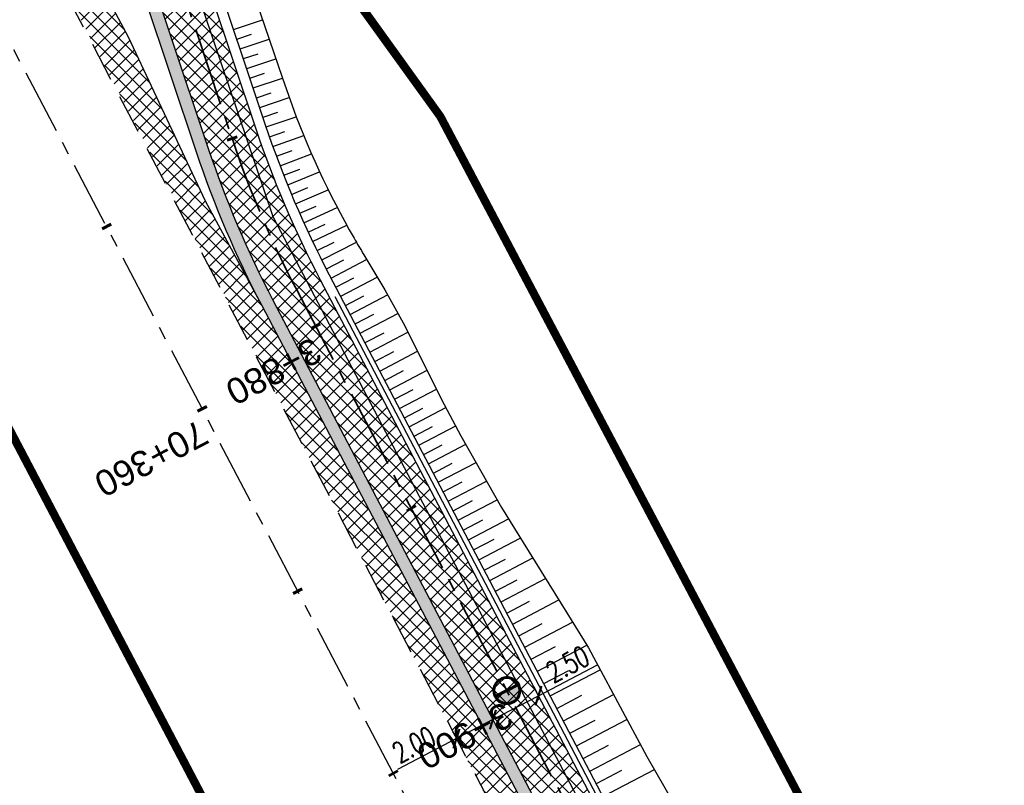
# Model space of a CAD drawing. Header units: metres. Extents: x 7529682 to 7533751, y 5721195 to 5727842.
# Tile 25 of 210: x 7531506 to 7531554, y 5724347 to 5724384. Entities that reach past the tile are written whole.
import ezdxf

# ---------------------------------------------------------------- set-up
doc = ezdxf.new("R2010")
doc.units = ezdxf.units.M
doc.header["$PDMODE"] = 1
doc.header["$PDSIZE"] = 0.3
for name, pattern in [('817-dzialki-09-05-04$0$HIDDEN', [0.375, 0.25, -0.125]), ('ACAD_ISO05W100', [33, 24, -3, 0, -3, 0, -3]), ('CENTER', [50.8, 31.75, -6.35, 6.35, -6.35]), ('CENTER2', [28.575, 19.05, -3.175, 3.175, -3.175]), ('HIDDEN', [9.525, 6.35, -3.175])]:
    doc.linetypes.add(name, pattern=pattern)
for name, color, linetype in [('C-DROGI-SYTUACJA', 7, 'Continuous'), ('C-DROGI-SYTUACJA-ETYKIETY', 7, 'Continuous'), ('D-hatch-pobocza', 131, 'Continuous'), ('D-pobocza', 60, 'Continuous'), ('D-skarpa', 2, 'Continuous'), ('D-skarpa-kreskowanie', 2, 'Continuous'), ('D-wymiary', 1, 'Continuous')]:
    doc.layers.add(name, color=color, linetype=linetype)
for name, color, linetype, lineweight, true_color in [('D-bariery', 7, 'FENCELINE2', 30, 0xff0f0f), ('D-ewidencja-numery', 7, 'Continuous', 50, 0x40ff00), ('D-hatch-ciag-pieszo-rowerowy', 7, 'Continuous', 13, 0xff9f80), ('D-LR-etap-III', 7, '817-dzialki-09-05-04$0$HIDDEN', 50, 0x00008f), ('D-ścieki', 7, 'Continuous', 30, 0x0544ff)]:
    doc.layers.add(name, color=color, linetype=linetype, lineweight=lineweight, true_color=true_color)
for name, color, linetype, lineweight in [('D-krawędzie', 3, 'Continuous', 30), ('D-obrzeża', 2, 'Continuous', 30), ('D-oś', 10, 'CENTER', 30), ('D-pas-drogowy', 7, 'ACAD_ISO05W100', 50), ('Sieci-KD-proj', 4, 'KANDESZCZ_X2', 30)]:
    doc.layers.add(name, color=color, linetype=linetype, lineweight=lineweight)
doc.layers.add('poprzeczki', color=7, linetype='Continuous', true_color=0x0000c7)
doc.styles.add('DIMTEXT', font='simplex.shx', dxfattribs={"width": 0.7})
doc.styles.get("Standard").update_dxf_attribs({"font": 'arial.ttf'})
doc.linetypes.add('FENCELINE2', pattern='A,6.35,-2.54,[132,ltypeshp.shx,S=2.54,R=0,X=-2.54,Y=0],-2.54,25.4', length=36.83)
doc.linetypes.add('KANDESZCZ_X2', pattern='A,4.366477,-0.326302,["kd",DIMTEXT,S=1.28,R=0,X=0,Y=-0.405864],-2.036296,4.465198', length=11.194273)
doc.dimstyles.new('500', dxfattribs={"dimtxt": 1, "dimasz": 0.7, "dimexe": 0.2, "dimexo": 0.5, "dimgap": 0.2, "dimtad": 1, "dimrnd": 0.005, "dimzin": 0, "dimdsep": 46, "dimtxsty": 'DIMTEXT', "dimblk": 'ARCHTICK', "dimcen": 0, "dimclrd": 256, "dimclre": 256, "dimclrt": 2, "dimadec": 5, "dimazin": 0, "dimtfac": 1, "dimtofl": 0, "dimtmove": 0, "dimatfit": 3, "dimfxl": 1, "dimtolj": 1, "dimtzin": 0, "dimlwd": -1, "dimlwe": -1, "dimarcsym": 0})
pattern_1 = [(45, (0, 0), (-0.33675960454, 0.33675960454), []), (135, (0, 0), (-0.33675960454, -0.33675960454), [])]

# ---------------------------------------------------------------- blocks, each defined once
blk = doc.blocks.new('AeccTickLine')
at = {"color": 0, "linetype": 'ByBlock', "lineweight": -2}
blk.add_line((0, 1), (0, -1), dxfattribs=at)
blk = doc.blocks.new('_ArchTick')
at = {"color": 0, "linetype": 'ByBlock', "const_width": 0.15}
blk.add_lwpolyline([(-0.5, -0.5), (0.5, 0.5)], dxfattribs=at)
blk = doc.blocks.new('*D86')
at = {"layer": 'D-wymiary', "transparency": 16777216}
for p, q in [((7531528.869, 5724350.093), (7531527.098, 5724349.164)), ((7531529.102, 5724349.65), (7531528.962, 5724349.916)), ((7531526.866, 5724349.607), (7531527.005, 5724349.341)), ((7531527.098, 5724349.164), (7531524.234, 5724347.663))]:
    blk.add_line(p, q, dxfattribs=at)
at = {"layer": 'Defpoints', "color": 0, "transparency": 16777216}
for p in [(7531528.869, 5724350.093), (7531527.098, 5724349.164), (7531527.098, 5724349.164)]:
    blk.add_point(p, dxfattribs=at)
at = {"layer": 'D-wymiary', "transparency": 16777216, "xscale": 0.6999999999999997, "yscale": 0.6999999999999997, "zscale": 0.6999999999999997}
for p, rotation in [((7531528.869, 5724350.093), 27.6662556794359), ((7531527.098, 5724349.164), 207.6662556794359)]:
    blk.add_blockref('_ArchTick', p, dxfattribs=dict(at, rotation=rotation))
at = {"layer": 'D-wymiary', "color": 2, "transparency": 16777216, "insert": (7531525.031, 5724348.871), "char_height": 1, "attachment_point": 5, "rotation": 27.6663, "style": 'DIMTEXT'}
blk.add_mtext('\\A1;2.00', dxfattribs=at)
blk = doc.blocks.new('*D94')
at = {"layer": 'D-wymiary', "linetype": 'ByBlock', "transparency": 16777216}
for p, q in [((7531531.082, 5724351.253), (7531533.946, 5724352.754)), ((7531530.85, 5724351.696), (7531530.989, 5724351.43)), ((7531528.869, 5724350.093), (7531531.082, 5724351.253)), ((7531528.637, 5724350.536), (7531528.777, 5724350.27))]:
    blk.add_line(p, q, dxfattribs=at)
at = {"layer": 'Defpoints', "color": 0, "linetype": 'ByBlock', "transparency": 16777216}
for p in [(7531531.082, 5724351.253), (7531531.082, 5724351.253), (7531528.869, 5724350.093)]:
    blk.add_point(p, dxfattribs=at)
at = {"layer": 'D-wymiary', "linetype": 'ByBlock', "transparency": 16777216, "xscale": 0.6999999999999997, "yscale": 0.6999999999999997, "zscale": 0.6999999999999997}
for p, rotation in [((7531531.082, 5724351.253), 27.66625576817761), ((7531528.869, 5724350.093), 207.6662557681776)]:
    blk.add_blockref('_ArchTick', p, dxfattribs=dict(at, rotation=rotation))
at = {"layer": 'D-wymiary', "color": 2, "linetype": 'ByBlock', "transparency": 16777216, "insert": (7531532.499, 5724352.786), "char_height": 1, "attachment_point": 5, "rotation": 27.6663, "style": 'DIMTEXT'}
blk.add_mtext('\\A1;2.50', dxfattribs=at)
blk = doc.blocks.new('kilometraz')
at = {"linetype": 'ByBlock', "lineweight": -2}
blk.add_hatch(color=0, dxfattribs=at).paths.add_polyline_path([(0, -0.28125, 0.41421356), (0.28125, 0, 0.41421356), (0, 0.28125)])
at = {"color": 0, "linetype": 'ByBlock', "lineweight": -2}
blk.add_line((0, 0.28125), (0, -0.28125), dxfattribs=at)
blk.add_circle((0, 0), 0.28125, dxfattribs=at)

msp = doc.modelspace()

# ---------------------------------------------------------------- hatches: boundary and pattern name
at = {"layer": 'D-hatch-ciag-pieszo-rowerowy'}
h = msp.add_hatch(dxfattribs=at)
h.set_pattern_fill('ANSI37', color=256, scale=0.15, style=0)
h.set_pattern_definition(pattern_1)
edge = h.paths.add_edge_path()
edge.add_line((7531514.416, 5724387.618), (7531511.984, 5724387.008))
edge.add_line((7531511.984, 5724387.008), (7531515.043, 5724377.85))
edge.add_arc((7531562.467, 5724393.692), 50, 198.4721, 207.6663)
edge.add_line((7531518.183, 5724370.476), (7531533.762, 5724340.761))
edge.add_line((7531533.762, 5724340.761), (7531558.998, 5724292.587))
edge.add_line((7531558.998, 5724292.587), (7531560.262, 5724290.176))
edge.add_line((7531560.262, 5724290.176), (7531563.059, 5724290.221))
edge.add_line((7531563.059, 5724290.221), (7531559.089, 5724297.795))
edge.add_line((7531559.089, 5724297.795), (7531533.853, 5724345.969))
edge.add_line((7531533.853, 5724345.969), (7531520.494, 5724371.45))
edge.add_arc((7531564.777, 5724394.666), 50, 198.4721, 207.6663, ccw=False)
edge.add_line((7531517.353, 5724378.824), (7531514.416, 5724387.618))
at = {"layer": 'D-hatch-pobocza'}
h = msp.add_hatch(dxfattribs=at)
h.set_pattern_fill('ANSI37', color=256, scale=0.15, style=0)
h.set_pattern_definition(pattern_1)
h.paths.add_polyline_path([(7531488.16, 5724427.12), (7531481.151, 5724441.172), (7531479.925, 5724439.394), (7531491.8, 5724416.76), (7531516.435, 5724369.562), (7531517.652, 5724370.198), (7531514.91, 5724375.29), (7531511.16, 5724383.25), (7531499.95, 5724404.19)])
h = msp.add_hatch(dxfattribs=at)
h.set_pattern_fill('ANSI37', color=256, scale=0.15, style=0)
h.set_pattern_definition(pattern_1)
h.paths.add_polyline_path([(7531607.892, 5724199.075, -0.042427), (7531605.1, 5724203.443), (7531592.615, 5724227.198), (7531571.091, 5724268.227), (7531558.467, 5724292.309), (7531533.23, 5724340.483), (7531517.652, 5724370.198), (7531516.435, 5724369.562), (7531531.9, 5724339.933), (7531557.227, 5724291.659), (7531569.852, 5724267.577), (7531591.376, 5724226.548), (7531608.842, 5724193.313), (7531611.312, 5724194.609)])
at = {"layer": 'D-ścieki', "linetype": 'ByBlock', "true_color": 0x00cccc}
h = msp.add_hatch(color=132, dxfattribs=at)
edge = h.paths.add_edge_path()
edge.add_line((7531611.374, 5724194.527), (7531611.851, 5724194.892))
edge.add_line((7531611.851, 5724194.892), (7531608.368, 5724199.44))
edge.add_arc((7531632.187, 5724217.679), 30, 207.7246, 217.4424, ccw=False)
edge.add_line((7531605.631, 5724203.722), (7531593.147, 5724227.477))
edge.add_line((7531593.147, 5724227.477), (7531571.623, 5724268.506))
edge.add_line((7531571.623, 5724268.506), (7531558.998, 5724292.587))
edge.add_line((7531558.998, 5724292.587), (7531533.762, 5724340.761))
edge.add_line((7531533.762, 5724340.761), (7531518.183, 5724370.476))
edge.add_arc((7531562.467, 5724393.692), 50, 198.4721, 207.6663, ccw=False)
edge.add_line((7531515.043, 5724377.85), (7531511.283, 5724389.104))
edge.add_line((7531511.283, 5724389.104), (7531506.47, 5724397.337))
edge.add_line((7531506.47, 5724397.337), (7531505.952, 5724397.035))
edge.add_line((7531505.952, 5724397.035), (7531510.734, 5724388.855))
edge.add_line((7531510.734, 5724388.855), (7531514.474, 5724377.66))
edge.add_arc((7531562.467, 5724393.692), 50.6, 198.4721, 207.6663)
edge.add_line((7531517.652, 5724370.198), (7531533.23, 5724340.483))
edge.add_line((7531533.23, 5724340.483), (7531558.467, 5724292.309))
edge.add_line((7531558.467, 5724292.309), (7531571.091, 5724268.227))
edge.add_line((7531571.091, 5724268.227), (7531592.615, 5724227.198))
edge.add_line((7531592.615, 5724227.198), (7531605.1, 5724203.443))
edge.add_arc((7531632.187, 5724217.679), 30.6, 207.7246, 217.4424)
edge.add_line((7531607.892, 5724199.075), (7531611.374, 5724194.527))

# ---------------------------------------------------------------- linework, layer by layer
at = {"layer": 'C-DROGI-SYTUACJA', "color": 10, "linetype": 'CENTER2', "lineweight": 35, "ltscale": 0.2}
msp.add_lwpolyline([(7531474.816, 5724464.452), (7531498.201, 5724419.897), (7531507.672, 5724401.833), (7531507.672, 5724401.833), (7531507.672, 5724401.833, -0.040139), (7531510.812, 5724394.46), (7531516.196, 5724378.341, 0.040139), (7531519.337, 5724370.968), (7531605.616, 5724206.442, 0.042652), (7531608.366, 5724202.136), (7531614.257, 5724194.443, -0.042592), (7531617.003, 5724190.143)], format="xyb", dxfattribs=at)
at = {"layer": 'D-bariery', "ltscale": 0.05, "flags": 128}
msp.add_lwpolyline([(7531615.018, 5724196.553), (7531608.428, 5724205.159, -0.042427), (7531605.942, 5724209.049), (7531593.457, 5724232.804), (7531571.935, 5724273.831), (7531559.31, 5724297.911), (7531534.074, 5724346.085), (7531521.203, 5724370.635)], format="xyb", dxfattribs=at)
at = {"layer": 'D-ewidencja-numery', "color": 12, "ltscale": 15, "true_color": 0xc70000}
msp.add_lwpolyline([(7531477.293, 5724465.831), (7531500.996, 5724421.113), (7531512.122, 5724400.549), (7531513.782, 5724396.757), (7531526.32, 5724379.39), (7531566.784, 5724302.736), (7531612.277, 5724225.61), (7531620.493, 5724210.548), (7531631.578, 5724196.258), (7531653.484, 5724152.434), (7531661.151, 5724128.494), (7531673.881, 5724101.186), (7531684.691, 5724081.184), (7531699.212, 5724051.17), (7531704.034, 5724040.584), (7531703.913, 5724037.17), (7531736.42, 5723969.232), (7531738.285, 5723967.699), (7531742.181, 5723962.346), (7531744.286, 5723958.616), (7531755.393, 5723944.193), (7531758.69, 5723936.76), (7531758.69, 5723936.76)], dxfattribs=at)
at = {"layer": 'D-krawędzie', "linetype": 'HIDDEN', "ltscale": 0.3, "flags": 128}
msp.add_lwpolyline([(7530572.01, 5726166.06), (7530620.381, 5726072.761), (7530641.555, 5726032.008), (7530660.961, 5725995.07), (7530689.128, 5725941.54), (7530707.336, 5725907.032), (7530725.256, 5725873.093), (7530743.97, 5725837.654), (7530770.527, 5725787.119), (7530787.864, 5725754.267), (7530809.898, 5725712.542), (7530824.739, 5725684.389), (7530840.856, 5725653.693), (7530860.675, 5725616.154), (7530865.283, 5725607.394), (7530878.05, 5725583.08), (7530918.172, 5725507.178), (7530950.163, 5725446.305), (7530993.419, 5725364.265), (7531022.766, 5725308.719), (7531053.81, 5725249.872), (7531081.166, 5725197.875), (7531103.902, 5725154.541), (7531128.123, 5725108.448), (7531149.3, 5725068.25), (7531167.38, 5725033.767), (7531197.165, 5724976.988), (7531228.151, 5724918.034), (7531253.153, 5724870.491), (7531286.796, 5724806.654), (7531306.74, 5724768.665), (7531335.094, 5724714.652), (7531357.319, 5724672.439), (7531373.645, 5724641.454), (7531392.162, 5724605.999), (7531418.48, 5724555.853), (7531439.727, 5724515.582), (7531468.399, 5724461.077), (7531491.782, 5724416.528), (7531531.99, 5724339.833), (7531557.227, 5724291.659), (7531569.852, 5724267.577), (7531591.376, 5724226.548), (7531610.004, 5724191.103), (7531616.883, 5724177.999), (7531629.985, 5724153.025), (7531641.007, 5724132.022), (7531664.906, 5724087.617), (7531677.644, 5724064.786), (7531683.112, 5724054.988), (7531686.753, 5724048.18), (7531695.448, 5724031.697), (7531703.749, 5724015.917), (7531709.214, 5724005.514), (7531719.389, 5723986.147), (7531726.295, 5723973), (7531732.741, 5723960.736), (7531735.13, 5723956.19)], dxfattribs=at)
at = {"layer": 'D-LR-etap-III', "ltscale": 10, "flags": 128}
msp.add_lwpolyline([(7531750.474, 5723895.103, 0.4, 0.4, 0), (7531750.505, 5723895.13, 0.4, 0.4, 0), (7531682.71, 5724022.92, 0.4, 0.4, 0), (7531619.177, 5724147.204, 0.4, 0.4, 0), (7531592.309, 5724198.489, 0.4, 0.4, 0), (7531553.264, 5724272.919, 0.4, 0.4, 0), (7531504.02, 5724366.79, 0.4, 0.4, 0), (7531482.09, 5724407.62, 0.4, 0.4, 0), (7531412.35, 5724541.183, 0.4, 0.4, 0), (7531388.464, 5724586.93, 0.4, 0.4, 0), (7531345.12, 5724669.94, 0.4, 0.4, 0), (7531127.66, 5725081.67, 0.4, 0.4, 0), (7531059.253, 5725211.041, 0.4, 0.4, 0), (7531008.007, 5725307.954, 0.4, 0.4, 0), (7530964.182, 5725390.836, 0.4, 0.4, 0), (7530914.557, 5725484.684, 0.4, 0.4, 0), (7530865.243, 5725577.494, 0.4, 0.4, 0), (7530840.085, 5725624.059, 0.4, 0.4, 0), (7530802.56, 5725694.925, 0.4, 0.4, 0), (7530755.54, 5725787.51, 0.4, 0.4, 0), (7530708.718, 5725876.303, 0.4, 0.4, 0), (7530695.12, 5725902.09, 0.4, 0.4, 0), (7530642.914, 5726001.078, 0.4, 0.4, 0), (7530634.935, 5726016.147, 0.4, 0.4, 0), (7530610.82, 5726061.93, 0.4, 0.4, 0), (7530610.82, 5726061.93, 0.4, 0.4, 0), (7530607.21, 5726063.51, 0.4, 0.4, 0), (7530597.42, 5726080.68, 0.4, 0.4, 0), (7530591.16, 5726088.44, 0.4, 0.4, 0), (7530581.28, 5726107.21, 0.4, 0.4, 0), (7530571.29, 5726130.56, 0.4, 0.4, 0), (7530549.555, 5726171.527, 0.4, 0.4, 0), (7530531.014, 5726206.474, 0.4, 0.4, 0), (7530516.461, 5726236.017, 0.4, 0.4, 0), (7530500.799, 5726266.141, 0.4, 0.4, 0), (7530491.35, 5726283.94, 0.4, 0.4, 0), (7530482.4, 5726303.41, 0.4, 0.4, 0), (7530482.4, 5726303.41, 0.4, 0.4, 0), (7530450.41, 5726357.28, 0.4, 0.4, 0), (7530397.759, 5726458.5, 0.4, 0.4, 0), (7530334.708, 5726583.665, 0.4, 0.4, 0), (7530303.939, 5726645.168, 0.4, 0.4, 0), (7530300.51, 5726651.778, 0.4, 0.4, 0), (7530289.214, 5726671.967, 0.4, 0.4, 0), (7530281.54, 5726685.57, 0.4, 0.4, 0), (7530261.371, 5726724.163, 0.4, 0.4, 0), (7530254.03, 5726738.21, 0.4, 0.4, 0), (7530197.22, 5726845.06, 0.4, 0.4, 0), (7530194.71, 5726849.15, 0.4, 0.4, 0), (7530195.92, 5726850.75, 0.4, 0.4, 0), (7530170.547, 5726892.961, 0.4, 0.4, 0), (7530143.175, 5726945.066, 0.4, 0.4, 0), (7530105.06, 5727018.32, 0.4, 0.4, 0), (7530100.06, 5727027.16, 0.4, 0.4, 0), (7530062.319, 5727099.625, 0.4, 0.4, 0), (7530015.379, 5727189.42, 0.4, 0.4, 0), (7529983.208, 5727250.207, 0.4, 0.4, 0), (7529953.284, 5727306.747, 0.4, 0.4, 0), (7529900.671, 5727406.159, 0.4, 0.4, 0), (7529890.63, 5727425.131, 0.4, 0.4, 0), (7529875.155, 5727454.426, 0.4, 0.4, 0), (7529857.56, 5727487.787, 0.4, 0.4, 0), (7529835.194, 5727530.193, 0.4, 0.4, 0), (7529811.741, 5727574.662, 0.4, 0.4, 0), (7529792.102, 5727611.923, 0.4, 0.4, 0), (7529768.066, 5727657.47, 0.4, 0.4, 0), (7529755.211, 5727682.131, 0.4, 0.4, 0), (7529753.31, 5727681.13, 0.4, 0.4, 0), (7529739.21, 5727707.77, 0.4, 0.4, 0), (7529735.395, 5727711.252, 0.4, 0.4, 0), (7529725.42, 5727730.2, 0.4, 0.4, 0), (7529723.55, 5727729.88, 0.4, 0.4, 0), (7529695.567, 5727782.932, 0.4, 0.4, 0), (7529717.68, 5727794.024, 0.4, 0.4, 0), (7529736.275, 5727758.647, 0.4, 0.4, 0), (7529736.275, 5727758.647, 0.4, 0.4, 0), (7529744.511, 5727750.406, 0.4, 0.4, 0), (7529744.511, 5727750.406, 0.4, 0.4, 0), (7529750.283, 5727738.55, 0.4, 0.4, 0), (7529777.109, 5727687.569, 0.4, 0.4, 0), (7529796.515, 5727651.33, 0.4, 0.4, 0), (7529814.938, 5727616.793, 0.4, 0.4, 0), (7529839.007, 5727572.304, 0.4, 0.4, 0), (7529860.618, 5727532.509, 0.4, 0.4, 0), (7529882.349, 5727491.504, 0.4, 0.4, 0), (7529904.865, 5727449.096, 0.4, 0.4, 0), (7529920.747, 5727418.885, 0.4, 0.4, 0), (7529946.677, 5727368.547, 0.4, 0.4, 0), (7529972.025, 5727320.573, 0.4, 0.4, 0), (7529987.74, 5727290.153, 0.4, 0.4, 0), (7529996.497, 5727273.662, 0.4, 0.4, 0), (7530017.541, 5727234.203, 0.4, 0.4, 0), (7530033.054, 5727204.864, 0.4, 0.4, 0), (7530051.623, 5727170.223, 0.4, 0.4, 0), (7530069.277, 5727137.016, 0.4, 0.4, 0), (7530089.385, 5727097.534, 0.4, 0.4, 0), (7530109.713, 5727060.747, 0.4, 0.4, 0), (7530136.77, 5727011.64, 0.4, 0.4, 0), (7530162.447, 5726962.744, 0.4, 0.4, 0), (7530187.674, 5726916.992, 0.4, 0.4, 0), (7530207.821, 5726879.335, 0.4, 0.4, 0), (7530230.626, 5726834.519, 0.4, 0.4, 0), (7530262.288, 5726776.618, 0.4, 0.4, 0), (7530277.51, 5726760.213, 0.4, 0.4, 0), (7530286.037, 5726744.107, 0.4, 0.4, 0), (7530288.097, 5726735.884, 0.4, 0.4, 0), (7530290.394, 5726725.047, 0.4, 0.4, 0), (7530296.177, 5726713.583, 0.4, 0.4, 0), (7530302.726, 5726701.182, 0.4, 0.4, 0), (7530325.685, 5726657.466, 0.4, 0.4, 0), (7530343.244, 5726623.649, 0.4, 0.4, 0), (7530360.23, 5726591.747, 0.4, 0.4, 0), (7530383.209, 5726548.059, 0.4, 0.4, 0), (7530406.018, 5726503.606, 0.4, 0.4, 0), (7530427.465, 5726462.62, 0.4, 0.4, 0), (7530447.928, 5726424.388, 0.4, 0.4, 0), (7530471.127, 5726379.921, 0.4, 0.4, 0), (7530490.501, 5726343.033, 0.4, 0.4, 0), (7530509.499, 5726306.733, 0.4, 0.4, 0), (7530529.89, 5726267.244, 0.4, 0.4, 0), (7530543.852, 5726238.99, 0.4, 0.4, 0), (7530554.809, 5726218.944, 0.4, 0.4, 0), (7530559.027, 5726212.223, 0.4, 0.4, 0), (7530563.061, 5726206.41, 0.4, 0.4, 0), (7530566.934, 5726200.464, 0.4, 0.4, 0), (7530569.771, 5726194.902, 0.4, 0.4, 0), (7530571.473, 5726191.282, 0.4, 0.4, 0), (7530572.839, 5726188.025, 0.4, 0.4, 0), (7530575.295, 5726182.035, 0.4, 0.4, 0), (7530579.737, 5726173.306, 0.4, 0.4, 0), (7530583.3, 5726167.41, 0.4, 0.4, 0), (7530593.4, 5726163.33, 0.4, 0.4, 0), (7530598.618, 5726155.264, 0.4, 0.4, 0), (7530608.258, 5726140.497, 0.4, 0.4, 0), (7530603.27, 5726136.83, 0.4, 0.4, 0), (7530606.53, 5726131.84, 0.4, 0.4, 0), (7530604.239, 5726124.217, 0.4, 0.4, 0), (7530605.847, 5726121.63, 0.4, 0.4, 0), (7530608.972, 5726116.164, 0.4, 0.4, 0), (7530618.114, 5726097.791, 0.4, 0.4, 0), (7530651.213, 5726034.96, 0.4, 0.4, 0), (7530670.244, 5725998.611, 0.4, 0.4, 0), (7530698.075, 5725945.953, 0.4, 0.4, 0), (7530716.506, 5725911.305, 0.4, 0.4, 0), (7530735.223, 5725875.667, 0.4, 0.4, 0), (7530752.504, 5725842.155, 0.4, 0.4, 0), (7530778.311, 5725793.501, 0.4, 0.4, 0), (7530797.5, 5725756.382, 0.4, 0.4, 0), (7530812.519, 5725728.289, 0.4, 0.4, 0), (7530820.039, 5725713.16, 0.4, 0.4, 0), (7530822.422, 5725710.194, 0.4, 0.4, 0), (7530833.155, 5725688.801, 0.4, 0.4, 0), (7530849.629, 5725656.159, 0.4, 0.4, 0), (7530867.983, 5725621.964, 0.4, 0.4, 0), (7530872.63, 5725612.888, 0.4, 0.4, 0), (7530880.354, 5725597.595, 0.4, 0.4, 0), (7530883.839, 5725593.389, 0.4, 0.4, 0), (7530891.782, 5725587.763, 0.4, 0.4, 0), (7530895.039, 5725584.281, 0.4, 0.4, 0), (7530897.034, 5725580.941, 0.4, 0.4, 0), (7530900.952, 5725579.946, 0.4, 0.4, 0), (7530904.81, 5725571.977, 0.4, 0.4, 0), (7530903.682, 5725568.566, 0.4, 0.4, 0), (7530908.901, 5725558.845, 0.4, 0.4, 0), (7530910.252, 5725545.672, 0.4, 0.4, 0), (7530912.873, 5725538.646, 0.4, 0.4, 0), (7530945.278, 5725478.464, 0.4, 0.4, 0), (7530959.692, 5725450.246, 0.4, 0.4, 0), (7531002.827, 5725368.192, 0.4, 0.4, 0), (7531044.704, 5725290.314, 0.4, 0.4, 0), (7531064.099, 5725253.213, 0.4, 0.4, 0), (7531083.01, 5725216.678, 0.4, 0.4, 0), (7531113.013, 5725158.466, 0.4, 0.4, 0), (7531137.364, 5725113.071, 0.4, 0.4, 0), (7531150.831, 5725086.712, 0.4, 0.4, 0), (7531159.746, 5725076.641, 0.4, 0.4, 0), (7531166.31, 5725074.58, 0.4, 0.4, 0), (7531172.29, 5725062.58, 0.4, 0.4, 0), (7531170.59, 5725055.606, 0.4, 0.4, 0), (7531173.733, 5725044.081, 0.4, 0.4, 0), (7531215.342, 5724964.86, 0.4, 0.4, 0), (7531238.054, 5724921.685, 0.4, 0.4, 0), (7531262.39, 5724875.283, 0.4, 0.4, 0), (7531295.587, 5724811.266, 0.4, 0.4, 0), (7531348.488, 5724712.363, 0.4, 0.4, 0), (7531363.741, 5724682.684, 0.4, 0.4, 0), (7531366.987, 5724675.865, 0.4, 0.4, 0), (7531382.541, 5724646.111, 0.4, 0.4, 0), (7531401.299, 5724610.875, 0.4, 0.4, 0), (7531428.965, 5724558.862, 0.4, 0.4, 0), (7531449.111, 5724520.398, 0.4, 0.4, 0), (7531477.293, 5724465.831, 0.4, 0.4, 0), (7531500.996, 5724421.113, 0.4, 0.4, 0), (7531512.122, 5724400.549, 0.4, 0.4, 0), (7531513.782, 5724396.757, 0.4, 0.4, 0), (7531526.32, 5724379.39, 0.4, 0.4, 0), (7531566.784, 5724302.736, 0.4, 0.4, 0), (7531612.277, 5724225.61, 0.4, 0.4, 0), (7531620.493, 5724210.548, 0.4, 0.4, 0), (7531631.578, 5724196.258, 0.4, 0.4, 0), (7531653.484, 5724152.434, 0.4, 0.4, 0), (7531661.151, 5724128.494, 0.4, 0.4, 0), (7531673.881, 5724101.186, 0.4, 0.4, 0), (7531684.691, 5724081.184, 0.4, 0.4, 0), (7531699.212, 5724051.17, 0.4, 0.4, 0), (7531704.034, 5724040.584, 0.4, 0.4, 0), (7531704.034, 5724040.584, 0.4, 0.4, 0), (7531703.913, 5724037.17, 0.4, 0.4, 0), (7531736.42, 5723969.232, 0.4, 0.4, 0), (7531738.285, 5723967.699, 0.4, 0.4, 0), (7531742.181, 5723962.346, 0.4, 0.4, 0), (7531744.286, 5723958.616, 0.4, 0.4, 0), (7531755.393, 5723944.193, 0.4, 0.4, 0), (7531758.69, 5723936.76, 0.4, 0.4, 0), (7531780.08, 5723929.25, 0.4, 0.4, 0), (7531792.612, 5723906.338, 0.4, 0.4, 0), (7531792.612, 5723906.338, 0.4, 0.4, 0), (7531756.962, 5723883.055, 0.4, 0.4, 0), (7531750.46, 5723895.13, 0.4, 0.4, 0), (7531750.46, 5723895.13, 0, 0, 0)], format="xyseb", dxfattribs=at)
at = {"layer": 'D-obrzeża'}
msp.add_lwpolyline([(7531614.794, 5724196.436), (7531608.229, 5724205.007, -0.042427), (7531605.721, 5724208.932), (7531593.236, 5724232.687), (7531571.713, 5724273.715), (7531559.089, 5724297.795), (7531533.853, 5724345.969), (7531520.494, 5724371.45, -0.040139), (7531517.353, 5724378.824), (7531511.966, 5724394.951, 0.040139), (7531508.825, 5724402.325), (7531499.308, 5724420.478), (7531486.379, 5724445.112)], format="xyb", dxfattribs=at)
at = {"layer": 'D-oś', "ltscale": 0.1}
msp.add_lwpolyline([(7531812.381, 5723798.617), (7531655.397, 5724097.9), (7531637.916, 5724130.379), (7531626.886, 5724151.399), (7531613.784, 5724176.372), (7531606.906, 5724189.475), (7531588.276, 5724224.922), (7531566.752, 5724265.952), (7531554.126, 5724290.035), (7531528.89, 5724338.207), (7531488.683, 5724414.901), (7531465.302, 5724459.448)], dxfattribs=at)
at = {"layer": 'D-pas-drogowy', "ltscale": 0.2, "flags": 128}
msp.add_lwpolyline([(7531633.019, 5724182.834, 0.4, 0.4, 0), (7531617.559, 5724211.608, 0.4, 0.4, 0), (7531566.784, 5724302.736, 0.4, 0.4, 0), (7531538.419, 5724356.47, 0.4, 0.4, 0), (7531526.32, 5724379.39, 0.4, 0.4, 0), (7531516.102, 5724393.607, 0.4, 0.4, 0.001485), (7531513.78, 5724396.838, 0.4, 0.4, 0), (7531501.87, 5724413.41, 0.4, 0.4, 0), (7531474.926, 5724464.508, 0.4, 0.4, 0), (7531446.2, 5724518.992, 0.4, 0.4, 0), (7531424.962, 5724559.262, 0.4, 0.4, 0), (7531398.444, 5724609.566, 0.4, 0.4, 0), (7531379.647, 5724645.216, 0.4, 0.4, 0), (7531365.23, 5724672.56, 0.4, 0.4, 0), (7531341.306, 5724717.915, 0.4, 0.4, 0), (7531312.9, 5724771.789, 0.4, 0.4, 0), (7531292.591, 5724810.307, 0.4, 0.4, 0), (7531259.392, 5724873.271, 0.4, 0.4, 0), (7531233.74, 5724921.923, 0.4, 0.4, 0), (7531203.073, 5724980.092, 0.4, 0.4, 0), (7531173.471, 5725036.225, 0.4, 0.4, 0), (7531168.27, 5725046.09, 0.4, 0.4, 0), (7531172.29, 5725062.58, 0.4, 0.4, 0), (7531166.31, 5725074.58, 0.4, 0.4, 0), (7531150.32, 5725079.6, 0.4, 0.4, 0), (7531141.5, 5725096.43, 0.4, 0.4, 0), (7531109.312, 5725157.814, 0.4, 0.4, 0), (7531086.641, 5725201.048, 0.4, 0.4, 0), (7531059.198, 5725253.384, 0.4, 0.4, 0), (7531028.207, 5725312.489, 0.4, 0.4, 0), (7530999.105, 5725367.99, 0.4, 0.4, 0), (7530956.248, 5725449.725, 0.4, 0.4, 0), (7530924.398, 5725510.464, 0.4, 0.4, 0), (7530897.51, 5725561.74, 0.4, 0.4, 0), (7530894.46, 5725566.14, 0.4, 0.4, 0), (7530892.16, 5725570.49, 0.4, 0.4, 0), (7530869.363, 5725613.307, 0.4, 0.4, 0), (7530861.694, 5725627.705, 0.4, 0.4, 0), (7530852.74, 5725644.52, 0.4, 0.4, 0), (7530831.51, 5725684.2, 0.4, 0.4, 0), (7530811.13, 5725722.52, 0.4, 0.4, 0), (7530792.348, 5725757.941, 0.4, 0.4, 0), (7530768.03, 5725803.8, 0.4, 0.4, 0), (7530748.769, 5725840.179, 0.4, 0.4, 0), (7530727.7, 5725879.97, 0.4, 0.4, 0), (7530712.098, 5725909.545, 0.4, 0.4, 0), (7530693.644, 5725944.645, 0.4, 0.4, 0), (7530665.702, 5725997.539, 0.4, 0.4, 0), (7530641.76, 5726042.88, 0.4, 0.4, 0), (7530616.5, 5726091.48, 0.4, 0.4, 0), (7530604.628, 5726114.32, 0.4, 0.4, -0.007763), (7530602.5, 5726118.43, 0.4, 0.4, 0), (7530603.992, 5726123.395, 0.4, 0.4, 0), (7530606.53, 5726131.84, 0.4, 0.4, 0), (7530603.27, 5726136.83, 0.4, 0.4, 0), (7530593.776, 5726151.369, 0.4, 0.4, 0), (7530590.203, 5726156.84, 0.4, 0.4, 0), (7530583.3, 5726167.41, 0.4, 0.4, 0), (7530580.578, 5726170.428, 0.4, 0.4, 0), (7530575.85, 5726175.67, 0.4, 0.4, 0), (7530569.01, 5726186.66, 0.4, 0.4, 0), (7530562.555, 5726199.189, 0.4, 0.4, 0), (7530555.67, 5726211.39, 0.4, 0.4, 0), (7530548.29, 5726224.23, 0.4, 0.4, 0), (7530540.58, 5726237.71, 0.4, 0.4, 0), (7530532.68, 5726252.65, 0.4, 0.4, 0), (7530524.06, 5726269.35, 0.4, 0.4, 0), (7530502.82, 5726309.91, 0.4, 0.4, 0), (7530488.83, 5726336.63, 0.4, 0.4, 0), (7530466.03, 5726380.16, 0.4, 0.4, 0), (7530438.47, 5726432.77, 0.4, 0.4, 0), (7530424.53, 5726459.09, 0.4, 0.4, 0), (7530401.63, 5726502.97, 0.4, 0.4, 0), (7530383.38, 5726538.06, 0.4, 0.4, 0), (7530353.97, 5726593.52, 0.4, 0.4, 0), (7530338.47, 5726622.74, 0.4, 0.4, 0), (7530322.01, 5726653.88, 0.4, 0.4, 0), (7530297.54, 5726700.33, 0.4, 0.4, 0), (7530287.38, 5726719.6, 0.4, 0.4, 0), (7530285.95, 5726722.316, 0.4, 0.4, 0), (7530280.26, 5726733.12, 0.4, 0.4, 0), (7530266.73, 5726758.74, 0.4, 0.4, 0), (7530260.42, 5726770.47, 0.4, 0.4, 0), (7530253.25, 5726783.82, 0.4, 0.4, 0), (7530244.95, 5726799.33, 0.4, 0.4, 0), (7530239.39, 5726808.49, 0.4, 0.4, 0), (7530238.29, 5726807.9, 0.4, 0.4, 0), (7530218.11, 5726850.67, 0.4, 0.4, 0), (7530175.907, 5726928.168, 0.4, 0.4, 0), (7530096.68, 5727076.15, 0.4, 0.4, 0), (7530094.68, 5727079.89, 0.4, 0.4, 0), (7530064.597, 5727135.523, 0.4, 0.4, 0), (7530046.731, 5727168.892, 0.4, 0.4, 0), (7530025.803, 5727208.461, 0.4, 0.4, 0), (7530012.847, 5727232.979, 0.4, 0.4, 0), (7529994.15, 5727268.45, 0.4, 0.4, 0), (7529981.671, 5727291.93, 0.4, 0.4, 0), (7529949.89, 5727351.73, 0.4, 0.4, 0), (7529924.75, 5727399.03, 0.4, 0.4, 0), (7529915.516, 5727417.1, 0.4, 0.4, 0), (7529885.83, 5727475.19, 0.4, 0.4, 0), (7529862.56, 5727519.97, 0.4, 0.4, 0), (7529852.985, 5727538.191, 0.4, 0.4, 0), (7529836.513, 5727569.511, 0.4, 0.4, 0), (7529815.369, 5727609.141, 0.4, 0.4, 0), (7529792.795, 5727651.247, 0.4, 0.4, 0), (7529774.199, 5727685.858, 0.4, 0.4, 0), (7529746.966, 5727736.059, 0.4, 0.4, 0), (7529733.92, 5727757.62, 0.4, 0.4, 0), (7529708.607, 5727806.389, 0.4, 0.4, 0), (7529688.492, 5727796.345, 0.4, 0.4, 0), (7529723.55, 5727729.88, 0.4, 0.4, 0), (7529725.42, 5727730.2, 0.4, 0.4, 0), (7529735.38, 5727711.28, 0.4, 0.4, 0), (7529739.21, 5727707.77, 0.4, 0.4, 0), (7529753.31, 5727681.13, 0.4, 0.4, 0), (7529755.178, 5727682.114, 0.4, 0.4, 0), (7529792.102, 5727611.923, 0.4, 0.4, 0), (7529811.741, 5727574.662, 0.4, 0.4, 0), (7529835.194, 5727530.193, 0.4, 0.4, 0), (7529857.56, 5727487.787, 0.4, 0.4, 0), (7529875.155, 5727454.426, 0.4, 0.4, 0), (7529890.63, 5727425.131, 0.4, 0.4, 0), (7529900.671, 5727406.159, 0.4, 0.4, 0), (7529953.284, 5727306.747, 0.4, 0.4, 0), (7529983.208, 5727250.207, 0.4, 0.4, 0), (7530015.379, 5727189.42, 0.4, 0.4, 0), (7530062.319, 5727099.625, 0.4, 0.4, 0), (7530100.06, 5727027.16, 0.4, 0.4, 0), (7530105.06, 5727018.32, 0.4, 0.4, 0), (7530143.175, 5726945.066, 0.4, 0.4, 0), (7530170.547, 5726892.961, 0.4, 0.4, 0), (7530195.92, 5726850.75, 0.4, 0.4, 0), (7530194.71, 5726849.15, 0.4, 0.4, 0), (7530197.22, 5726845.06, 0.4, 0.4, 0), (7530254.03, 5726738.21, 0.4, 0.4, 0), (7530261.371, 5726724.163, 0.4, 0.4, 0), (7530281.54, 5726685.57, 0.4, 0.4, 0), (7530289.214, 5726671.967, 0.4, 0.4, 0), (7530300.51, 5726651.778, 0.4, 0.4, 0), (7530303.939, 5726645.168, 0.4, 0.4, 0), (7530334.708, 5726583.665, 0.4, 0.4, 0), (7530397.759, 5726458.5, 0.4, 0.4, 0), (7530450.41, 5726357.28, 0.4, 0.4, 0), (7530482.4, 5726303.41, 0.4, 0.4, 0), (7530483.688, 5726301.003, 0.4, 0.4, 0), (7530491.35, 5726283.94, 0.4, 0.4, 0), (7530512.67, 5726243.78, 0.4, 0.4, 0), (7530529.43, 5726209.46, 0.4, 0.4, 0), (7530571.29, 5726130.56, 0.4, 0.4, 0), (7530581.28, 5726107.21, 0.4, 0.4, 0), (7530591.16, 5726088.44, 0.4, 0.4, 0), (7530597.42, 5726080.68, 0.4, 0.4, 0), (7530607.21, 5726063.51, 0.4, 0.4, 0), (7530610.82, 5726061.93, 0.4, 0.4, 0), (7530634.935, 5726016.147, 0.4, 0.4, 0), (7530642.914, 5726001.078, 0.4, 0.4, 0), (7530695.12, 5725902.09, 0.4, 0.4, 0), (7530708.718, 5725876.303, 0.4, 0.4, 0), (7530755.54, 5725787.51, 0.4, 0.4, 0), (7530802.56, 5725694.925, 0.4, 0.4, 0), (7530840.085, 5725624.059, 0.4, 0.4, 0), (7530865.243, 5725577.494, 0.4, 0.4, 0), (7530914.557, 5725484.684, 0.4, 0.4, 0), (7530964.182, 5725390.836, 0.4, 0.4, 0), (7531008.007, 5725307.954, 0.4, 0.4, 0), (7531059.253, 5725211.041, 0.4, 0.4, 0), (7531127.66, 5725081.67, 0.4, 0.4, 0), (7531345.12, 5724669.94, 0.4, 0.4, 0), (7531388.464, 5724586.93, 0.4, 0.4, 0), (7531412.35, 5724541.183, 0.4, 0.4, 0), (7531482.09, 5724407.62, 0.4, 0.4, 0), (7531504.02, 5724366.79, 0.4, 0.4, 0), (7531519.374, 5724337.52, 0.4, 0.4, 0), (7531563.749, 5724252.932, 0.4, 0.4, 0), (7531602.175, 5724179.681, 0.4, 0.4, 0), (7531619.177, 5724147.204, 0.4, 0.4, 0), (7531625.038, 5724135.635, 0.4, 0.4, 0), (7531656.796, 5724073.316, 0.4, 0.4, 0), (7531675.12, 5724037.36, 0.4, 0.4, 0), (7531682.71, 5724022.92, 0.4, 0.4, 0), (7531705.565, 5723979.811, 0.4, 0.4, 0), (7531736.606, 5723921.262, 0.4, 0.4, 0), (7531750.46, 5723895.13, 0.4, 0.4, 0), (7531740.77, 5723886.56, 0.4, 0.4, 0), (7531732.86, 5723885, 0.4, 0.4, 0), (7531722.18, 5723887.77, 0.4, 0.4, 0), (7531729.87, 5723862.17, 0.4, 0.4, 0), (7531742.92, 5723861.93, 0.4, 0.4, 0), (7531763.71, 5723859.52, 0.4, 0.4, 0), (7531768.42, 5723854.12, 0.4, 0.4, 0), (7531787.42, 5723817.97, 0.4, 0.4, 0), (7531795.57, 5723809.82, 0.4, 0.4, 0), (7531816.347, 5723819.85, 0.4, 0.4, 0), (7531816.347, 5723819.85, 0.4, 0.4, 0), (7531805.06, 5723843.23, 0.4, 0.4, 0), (7531803.61, 5723886.23, 0.4, 0.4, 0), (7531803.61, 5723886.23, 0.4, 0.4, 0), (7531780.08, 5723929.25, 0.4, 0.4, 0), (7531758.69, 5723936.76, 0.4, 0.4, 0), (7531749.359, 5723946.412, 0.4, 0.4, 0), (7531742.71, 5723953.29, 0.4, 0.4, 0), (7531735.177, 5723967.878, 0.4, 0.4, 0), (7531722.37, 5723992.68, 0.4, 0.4, 0), (7531705.042, 5724030.886, 0.4, 0.4, 0), (7531699.47, 5724043.17, 0.4, 0.4, 0), (7531692.69, 5724058.11, 0.4, 0.4, 0), (7531679.672, 5724084.017, 0.4, 0.4, 0), (7531674.55, 5724094.21, 0.4, 0.4, 0), (7531666.633, 5724114.003, 0.4, 0.4, 0), (7531649, 5724153.82, 0.4, 0.4, 0), (7531641.49, 5724149.34, 0.4, 0.4, 0), (7531626.04, 5724179.34, 0.4, 0.4, 0), (7531633.03, 5724182.84, 0, 0, 0)], format="xyseb", dxfattribs=at)
at = {"layer": 'D-pobocza'}
msp.add_lwpolyline([(7531615.242, 5724196.671), (7531608.626, 5724205.311, -0.042427), (7531606.163, 5724209.165), (7531593.679, 5724232.92), (7531572.156, 5724273.947), (7531559.532, 5724298.027), (7531534.295, 5724346.201), (7531520.937, 5724371.682, -0.040139), (7531517.828, 5724378.982), (7531512.427, 5724395.148, 0.040139), (7531509.287, 5724402.521), (7531499.751, 5724420.71), (7531486.841, 5724445.307)], format="xyb", dxfattribs=at)
msp.add_lwpolyline([(7531517.652, 5724370.198), (7531514.91, 5724375.29), (7531511.16, 5724383.25), (7531499.95, 5724404.19), (7531488.16, 5724427.12), (7531481.151, 5724441.172)], dxfattribs=at)
at = {"layer": 'D-skarpa', "linetype": 'Continuous'}
msp.add_lwpolyline([(7531517.345, 5724385.044), (7531518.006, 5724383.156), (7531518.64, 5724381.259), (7531519.313, 5724379.381), (7531519.486, 5724378.941), (7531519.661, 5724378.508), (7531519.841, 5724378.077), (7531520.026, 5724377.648), (7531520.214, 5724377.221), (7531520.407, 5724376.797), (7531520.606, 5724376.375), (7531520.81, 5724375.956), (7531521.018, 5724375.539), (7531521.23, 5724375.124), (7531521.447, 5724374.712), (7531521.667, 5724374.303), (7531521.892, 5724373.896), (7531522.121, 5724373.492, 0.005233), (7531522.598, 5724372.677), (7531522.599, 5724372.676), (7531523.615, 5724370.971), (7531524.586, 5724369.222), (7531526.379, 5724365.646), (7531527.317, 5724363.879), (7531529.282, 5724360.393), (7531530.339, 5724358.689), (7531532.461, 5724355.285), (7531533.505, 5724353.575), (7531535.401, 5724350.052), (7531536.353, 5724348.293), (7531539.345, 5724343.087)], format="xyb", dxfattribs=at)
at = {"layer": 'D-skarpa-kreskowanie', "linetype": 'Continuous'}
for p, q in [((7531516.274, 5724383.632, 109.843), (7531517.676, 5724384.1, 108.858)), ((7531516.433, 5724383.158, 109.857), (7531517.137, 5724383.393, 109.362)), ((7531516.591, 5724382.683, 109.872), (7531518.006, 5724383.156, 108.877)), ((7531516.749, 5724382.209, 109.886), (7531517.457, 5724382.446, 109.389)), ((7531516.908, 5724381.735, 109.9), (7531518.323, 5724382.208, 108.906)), ((7531517.066, 5724381.261, 109.915), (7531517.774, 5724381.497, 109.417)), ((7531517.225, 5724380.786, 109.929), (7531518.64, 5724381.259, 108.934)), ((7531517.383, 5724380.312, 109.943), (7531518.096, 5724380.55, 109.442)), ((7531517.542, 5724379.838, 109.957), (7531518.977, 5724380.318, 108.948)), ((7531517.7, 5724379.364, 109.972), (7531518.423, 5724379.605, 109.463)), ((7531517.858, 5724378.889, 109.986), (7531519.315, 5724379.376, 108.962)), ((7531518.019, 5724378.416, 110.001), (7531518.756, 5724378.671, 109.481)), ((7531518.185, 5724377.944, 110.016), (7531519.675, 5724378.477, 108.961)), ((7531518.356, 5724377.475, 110.03), (7531519.109, 5724377.752, 109.495)), ((7531518.532, 5724377.006, 110.045), (7531520.053, 5724377.586, 108.96)), ((7531518.712, 5724376.54, 110.06), (7531519.481, 5724376.842, 109.509)), ((7531518.898, 5724376.076, 110.075), (7531520.451, 5724376.705, 108.958)), ((7531519.088, 5724375.613, 110.089), (7531519.873, 5724375.941, 109.522)), ((7531519.283, 5724375.153, 110.104), (7531520.87, 5724375.834, 108.952)), ((7531519.482, 5724374.694, 110.119), (7531520.285, 5724375.049, 109.534)), ((7531519.686, 5724374.238, 110.134), (7531521.309, 5724374.975, 108.946)), ((7531519.896, 5724373.784, 110.149), (7531520.715, 5724374.166, 109.546)), ((7531520.109, 5724373.332, 110.163), (7531521.765, 5724374.125, 108.939)), ((7531520.328, 5724372.882, 110.178), (7531521.164, 5724373.294, 109.557)), ((7531520.551, 5724372.435, 110.193), (7531522.239, 5724373.287, 108.932)), ((7531520.778, 5724371.989, 110.208), (7531521.631, 5724372.431, 109.568)), ((7531521.01, 5724371.546, 110.222), (7531522.734, 5724372.45, 108.924)), ((7531521.242, 5724371.103, 110.237), (7531522.116, 5724371.562, 109.579)), ((7531521.474, 5724370.661, 110.251), (7531523.246, 5724371.59, 108.917)), ((7531521.706, 5724370.217, 110.265), (7531522.605, 5724370.688, 109.589)), ((7531521.939, 5724369.774, 110.279), (7531523.752, 5724370.725, 108.915)), ((7531522.176, 5724369.321, 110.294), (7531523.088, 5724369.799, 109.608)), ((7531522.414, 5724368.868, 110.309), (7531524.249, 5724369.83, 108.927)), ((7531522.655, 5724368.409, 110.323), (7531523.578, 5724368.893, 109.629)), ((7531522.895, 5724367.951, 110.338), (7531524.739, 5724368.917, 108.95)), ((7531523.137, 5724367.49, 110.353), (7531524.055, 5724367.971, 109.662)), ((7531523.379, 5724367.029, 110.368), (7531525.206, 5724367.987, 108.993)), ((7531523.618, 5724366.572, 110.383), (7531524.528, 5724367.049, 109.698)), ((7531523.858, 5724366.115, 110.397), (7531525.668, 5724367.064, 109.035)), ((7531524.095, 5724365.662, 110.412), (7531524.996, 5724366.135, 109.734)), ((7531524.332, 5724365.21, 110.427), (7531526.126, 5724366.151, 109.076)), ((7531524.568, 5724364.761, 110.441), (7531525.46, 5724365.23, 109.769)), ((7531524.803, 5724364.313, 110.455), (7531526.589, 5724365.25, 109.11)), ((7531525.037, 5724363.866, 110.47), (7531525.931, 5724364.335, 109.797)), ((7531525.271, 5724363.42, 110.484), (7531527.062, 5724364.359, 109.136)), ((7531525.506, 5724362.972, 110.499), (7531526.403, 5724363.442, 109.824)), ((7531525.741, 5724362.524, 110.513), (7531527.547, 5724363.471, 109.154)), ((7531525.978, 5724362.073, 110.528), (7531526.887, 5724362.55, 109.843)), ((7531526.214, 5724361.621, 110.542), (7531528.048, 5724362.583, 109.162)), ((7531526.455, 5724361.163, 110.557), (7531527.378, 5724361.647, 109.862)), ((7531526.695, 5724360.704, 110.572), (7531528.557, 5724361.681, 109.171)), ((7531526.939, 5724360.239, 110.587), (7531527.877, 5724360.731, 109.881)), ((7531527.183, 5724359.774, 110.602), (7531529.073, 5724360.765, 109.179)), ((7531527.431, 5724359.301, 110.617), (7531528.385, 5724359.802, 109.899)), ((7531527.679, 5724358.829, 110.632), (7531529.621, 5724359.847, 109.17)), ((7531527.933, 5724358.343, 110.648), (7531528.922, 5724358.862, 109.904)), ((7531528.188, 5724357.858, 110.664), (7531530.2, 5724358.913, 109.149)), ((7531528.452, 5724357.355, 110.68), (7531529.476, 5724357.892, 109.909)), ((7531528.715, 5724356.852, 110.696), (7531530.802, 5724357.946, 109.125)), ((7531528.989, 5724356.33, 110.713), (7531530.052, 5724356.888, 109.913)), ((7531529.262, 5724355.809, 110.73), (7531531.427, 5724356.944, 109.1)), ((7531529.546, 5724355.268, 110.747), (7531530.649, 5724355.846, 109.917)), ((7531529.83, 5724354.727, 110.764), (7531532.075, 5724355.904, 109.074)), ((7531530.124, 5724354.165, 110.783), (7531531.268, 5724354.765, 109.922)), ((7531530.419, 5724353.604, 110.801), (7531532.743, 5724354.823, 109.051)), ((7531530.723, 5724353.023, 110.819), (7531531.904, 5724353.642, 109.93)), ((7531531.028, 5724352.442, 110.838), (7531533.428, 5724353.701, 109.031)), ((7531531.343, 5724351.842, 110.857), (7531532.55, 5724352.475, 109.949)), ((7531531.657, 5724351.242, 110.877), (7531534.077, 5724352.511, 109.055)), ((7531531.975, 5724350.637, 110.896), (7531533.188, 5724351.273, 109.983)), ((7531532.292, 5724350.032, 110.916), (7531534.725, 5724351.308, 109.084)), ((7531532.611, 5724349.424, 110.935), (7531533.831, 5724350.063, 110.017)), ((7531532.93, 5724348.815, 110.955), (7531535.376, 5724350.098, 109.114)), ((7531533.251, 5724348.204, 110.975), (7531534.478, 5724348.847, 110.051)), ((7531533.571, 5724347.592, 110.994), (7531536.034, 5724348.884, 109.141)), ((7531533.894, 5724346.977, 111.014), (7531535.13, 5724347.625, 110.084)), ((7531534.217, 5724346.361, 111.034), (7531536.712, 5724347.67, 109.156))]:
    msp.add_line(p, q, dxfattribs=at)
at = {"layer": 'D-ścieki'}
msp.add_lwpolyline([(7531611.374, 5724194.527), (7531607.892, 5724199.075, -0.042427), (7531605.1, 5724203.443), (7531592.615, 5724227.198), (7531571.091, 5724268.227), (7531558.467, 5724292.309), (7531533.23, 5724340.483), (7531517.652, 5724370.198, -0.040139), (7531514.474, 5724377.66), (7531510.734, 5724388.855), (7531505.952, 5724397.035), (7531506.47, 5724397.337), (7531511.283, 5724389.104), (7531515.043, 5724377.85, 0.040139), (7531518.183, 5724370.476), (7531533.762, 5724340.761), (7531558.998, 5724292.587), (7531571.623, 5724268.506), (7531593.147, 5724227.477), (7531605.631, 5724203.722, 0.042427), (7531608.368, 5724199.44), (7531611.851, 5724194.892)], format="xyb", close=True, dxfattribs=at)
at = {"layer": 'Sieci-KD-proj', "ltscale": 0.7, "flags": 128}
msp.add_lwpolyline([(7531506.529, 5724396.606), (7531510.681, 5724396.768), (7531518.174, 5724374.538), (7531526.013, 5724359.556), (7531537.352, 5724337.955), (7531552.219, 5724309.652), (7531564.45, 5724286.205), (7531574.31, 5724267.35), (7531591.209, 5724235.135), (7531606.389, 5724206.139), (7531610.933, 5724198.783), (7531616.745, 5724187.707, -0.198912), (7531616.766, 5724187.478), (7531616.644, 5724187.087, 0.198912), (7531616.665, 5724186.859), (7531627.418, 5724166.365), (7531638.172, 5724145.872, 0.198912), (7531638.348, 5724145.725), (7531638.738, 5724145.603, -0.198912), (7531638.915, 5724145.456), (7531644.767, 5724134.303), (7531648.019, 5724127.048), (7531660.61, 5724103.647), (7531676.602, 5724074.256), (7531694.712, 5724041.321), (7531705.945, 5724019.854), (7531727.553, 5723978.741), (7531737.714, 5723957.28), (7531739.251, 5723963.844)], format="xyb", dxfattribs=at)

# ---------------------------------------------------------------- block references
at = {"layer": 'C-DROGI-SYTUACJA-ETYKIETY', "color": 2, "linetype": 'Continuous', "lineweight": 60, "xscale": 0.25, "yscale": 0.25, "zscale": 0.25, "rotation": 297.6662554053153}
for p in [(7531510.1, 5724374.05), (7531514.743, 5724365.193), (7531519.386, 5724356.337), (7531524.029, 5724347.48)]:
    msp.add_blockref('AeccTickLine', p, dxfattribs=at)
at = {"layer": 'poprzeczki', "color": 2, "linetype": 'Continuous', "lineweight": 60}
for p, xscale, yscale, zscale, rotation in [((7531516.199, 5724378.335), 0.2499999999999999, 0.2499999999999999, 0.2499999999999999, 288.4798314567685), ((7531520.258, 5724369.211), 0.25, 0.25, 0.25, 297.6730978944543), ((7531524.902, 5724360.355), 0.25, 0.25, 0.25, 297.6730978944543)]:
    msp.add_blockref('AeccTickLine', p, dxfattribs=dict(at, xscale=xscale, yscale=yscale, zscale=zscale, rotation=rotation))
at = {"layer": 'poprzeczki', "color": 10, "linetype": 'Continuous', "lineweight": 60, "xscale": 2.249999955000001, "yscale": 2.249999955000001, "zscale": 2.249999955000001, "rotation": 297.6730978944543}
msp.add_blockref('kilometraz', (7531529.547, 5724351.499), dxfattribs=at)

# ---------------------------------------------------------------- texts
at = {"layer": 'C-DROGI-SYTUACJA-ETYKIETY', "color": 2}
for s, rotation, p in [('3+880', 207.6731, (7531520.1, 5724368.705)), ('70+360', 207.6663, (7531514.585, 5724364.687)), ('3+900', 207.6731, (7531529.389, 5724350.993))]:
    msp.add_text(s, height=1.25, rotation=rotation, dxfattribs=at).set_placement(p)

# ---------------------------------------------------------------- dimensions: what is measured, and where the dimension line sits
at = {"layer": 'D-wymiary', "linetype": 'ByBlock'}
dim = msp.add_aligned_dim(p1=(7531528.869, 5724350.093), p2=(7531531.082, 5724351.253), distance=0, dimstyle='500', dxfattribs=at)
dim.commit()
dim.dimension.update_dxf_attribs({"geometry": '*D94', "text_midpoint": (7531532.499, 5724352.786)})
at = {"layer": 'D-wymiary'}
dim = msp.add_aligned_dim(p1=(7531528.869, 5724350.093), p2=(7531527.098, 5724349.164), distance=0, dimstyle='500', dxfattribs=at)
dim.commit()
dim.dimension.update_dxf_attribs({"geometry": '*D86', "text_midpoint": (7531525.031, 5724348.871)})

doc.saveas('drawing.dxf')
